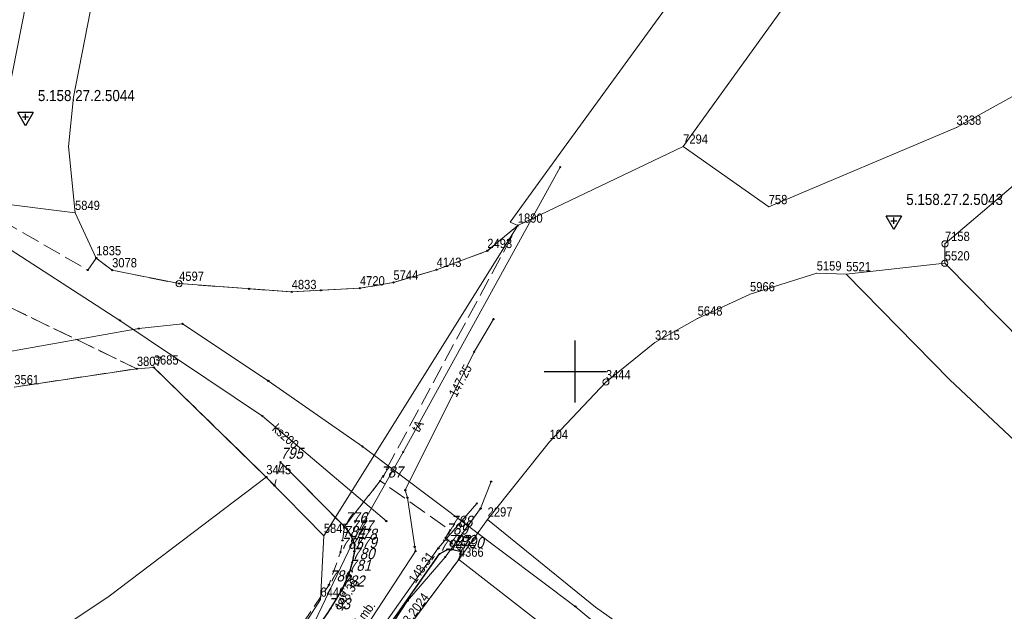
# Model space of a CAD drawing. Header units: metres. Extents: x 5551907 to 5556416, y 5709283 to 5712755.
# Tile 91 of 100: x 5554655 to 5554735, y 5710681 to 5710728. Entities that reach past the tile are written whole.
import ezdxf
from ezdxf.enums import TextEntityAlignment as Align

# ---------------------------------------------------------------- set-up
doc = ezdxf.new("R2010")
doc.units = ezdxf.units.M
for name, pattern in [('1.0_0.5', [1.5, 1, -0.5]), ('1.5_0.5', [2, 1.5, -0.5]), ('219-500', [0])]:
    doc.linetypes.add(name, pattern=pattern)
doc.layers.get('0').update_dxf_attribs({"color": 2, "lineweight": 5})
doc.styles.get("Standard").update_dxf_attribs({"font": 'Working1250', "width": 0.75})

# ---------------------------------------------------------------- blocks, each defined once
blk = doc.blocks.new('203')
at = {"linetype": 'Continuous', "lineweight": 0}
h = blk.add_hatch(color=0, dxfattribs=at)
edge = h.paths.add_edge_path()
edge.add_arc((0, 0), 0.045, 0, 360)
blk = doc.blocks.new('202')
at = {"color": 0, "linetype": 'Continuous', "lineweight": 0}
blk.add_circle((0, 0), 0.25, dxfattribs=at)
blk = doc.blocks.new('PW01')
at = {"linetype": 'Continuous', "lineweight": 13}
h = blk.add_hatch(color=0, dxfattribs=at)
edge = h.paths.add_edge_path()
edge.add_arc((0, 0), 0.045, 0, 360)
blk = doc.blocks.new('PIKIETAW1891')
at = {"color": 0}
blk.add_circle((0, 0), 0.045, dxfattribs=at)
blk = doc.blocks.new('OSSH')
at = {"color": 0}
for p, q in [((0, -0.721), (-0.624, 0.362)), ((0.626, 0.362), (-0.624, 0.362)), ((-0.25, 0), (0.25, 0)), ((0.626, 0.362), (0, -0.721)), ((0, -0.25), (0, 0.25))]:
    blk.add_line(p, q, dxfattribs=at)
blk = doc.blocks.new('RAMKA500K')
at = {"color": 0}
for p, q in [((300, 197.5), (300, 202.5)), ((297.5, 200), (302.5, 200))]:
    blk.add_line(p, q, dxfattribs=at)

msp = doc.modelspace()

# ---------------------------------------------------------------- linework, layer by layer
at = {"layer": '218-kontur użytku gruntowego', "color": 3, "linetype": 'CONTINUOUS', "lineweight": 18, "flags": 128}
for points in [[(5554659.42, 5710722.17), (5554665.17, 5710751.6)], [(5554708.73, 5710718.19), (5554728.1, 5710745.09)], [(5554712.86, 5710737), (5554699.04, 5710718.02)], [(5554656.34, 5710733.52), (5554653.39, 5710718.74)], [(5554742.52, 5710726.19), (5554730.83, 5710719.72)], [(5554659.02, 5710718.2), (5554659.42, 5710722.17)], [(5554730.83, 5710719.72), (5554715.65, 5710713.3)], [(5554659.55, 5710712.83), (5554659.02, 5710718.2)], [(5554699.04, 5710718.02), (5554696.78, 5710714.9)], [(5554715.65, 5710713.3), (5554708.73, 5710718.19)], [(5554729.9, 5710710.32), (5554736.53, 5710715.95)], [(5554696.78, 5710714.9), (5554694.73, 5710712.08)], [(5554661.27, 5710709.17), (5554659.55, 5710712.83)], [(5554694.73, 5710712.08), (5554695.36, 5710711.8)], [(5554695.36, 5710711.8), (5554692.89, 5710709.75)], [(5554729.89, 5710708.75), (5554729.9, 5710710.32)], [(5554692.89, 5710709.75), (5554688.79, 5710708.23)], [(5554662.55, 5710708.19), (5554661.27, 5710709.17)], [(5554740.67, 5710697.84), (5554729.89, 5710708.75)], [(5554667.97, 5710707.1), (5554662.55, 5710708.19)], [(5554688.79, 5710708.23), (5554685.3, 5710707.19)], [(5554714.14, 5710706.25), (5554719.53, 5710707.94)], [(5554719.53, 5710707.94), (5554721.91, 5710707.87)], [(5554685.3, 5710707.19), (5554682.59, 5710706.73)], [(5554721.91, 5710707.87), (5554730.3, 5710699.32)], [(5554677.07, 5710706.43), (5554667.97, 5710707.1)], [(5554682.59, 5710706.73), (5554677.07, 5710706.43)], [(5554709.9, 5710704.29), (5554714.14, 5710706.25)], [(5554706.45, 5710702.34), (5554709.9, 5710704.29)], [(5554702.48, 5710699.14), (5554706.45, 5710702.34)], [(5554664.55, 5710700.22), (5554654.64, 5710698.74)], [(5554654.64, 5710698.74), (5554664.55, 5710700.22)], [(5554665.92, 5710700.33), (5554664.55, 5710700.22)], [(5554664.55, 5710700.22), (5554665.92, 5710700.33)], [(5554675.02, 5710691.46), (5554665.92, 5710700.33)], [(5554665.92, 5710700.33), (5554675.02, 5710691.46)], [(5554730.3, 5710699.32), (5554735.56, 5710694.4)], [(5554697.92, 5710694.31), (5554702.48, 5710699.14)], [(5554692.92, 5710688.04), (5554697.92, 5710694.31)], [(5554662.31, 5710681.83), (5554675.02, 5710691.46)], [(5554675.02, 5710691.46), (5554679.67, 5710686.71)], [(5554701.64, 5710680.95), (5554692.92, 5710688.04)], [(5554679.67, 5710686.71), (5554679.4, 5710681.56)], [(5554690.59, 5710684.79), (5554682.26, 5710673.66)], [(5554682.26, 5710673.66), (5554690.59, 5710684.79)], [(5554697.53, 5710679.4), (5554690.59, 5710684.79)], [(5554690.59, 5710684.79), (5554697.53, 5710679.4)], [(5554659.46, 5710679.92), (5554662.31, 5710681.83)], [(5554679.4, 5710681.56), (5554671.26, 5710668.86)], [(5554708.08, 5710676.39), (5554701.64, 5710680.95)]]:
    msp.add_lwpolyline(points, dxfattribs=at)
at = {"layer": '219-działka ewidencyjna', "color": 7, "linetype": '219-500', "lineweight": 18, "flags": 128}
for points in [[(5554742.52, 5710726.19), (5554730.83, 5710719.72)], [(5554730.83, 5710719.72), (5554715.65, 5710713.3)], [(5554708.73, 5710718.19), (5554695.36, 5710711.8)], [(5554708.73, 5710718.19), (5554715.65, 5710713.3)], [(5554736.53, 5710715.95), (5554729.9, 5710710.32)], [(5554652.44, 5710713.72), (5554659.55, 5710712.83)], [(5554659.55, 5710712.83), (5554661.27, 5710709.17)], [(5554695.36, 5710711.8), (5554679.67, 5710686.71)], [(5554695.36, 5710711.8), (5554692.89, 5710709.75)], [(5554729.9, 5710710.32), (5554729.89, 5710708.75)], [(5554692.89, 5710709.75), (5554688.79, 5710708.23)], [(5554661.27, 5710709.17), (5554662.55, 5710708.19)], [(5554729.89, 5710708.75), (5554721.91, 5710707.87)], [(5554662.55, 5710708.19), (5554667.97, 5710707.1)], [(5554688.79, 5710708.23), (5554685.3, 5710707.19)], [(5554719.53, 5710707.94), (5554714.14, 5710706.25)], [(5554719.53, 5710707.94), (5554721.91, 5710707.87)], [(5554685.3, 5710707.19), (5554682.59, 5710706.73)], [(5554667.97, 5710707.1), (5554677.07, 5710706.43)], [(5554682.59, 5710706.73), (5554677.07, 5710706.43)], [(5554714.14, 5710706.25), (5554709.9, 5710704.29)], [(5554709.9, 5710704.29), (5554706.45, 5710702.34)], [(5554706.45, 5710702.34), (5554702.48, 5710699.14)], [(5554664.55, 5710700.22), (5554654.64, 5710698.74)], [(5554665.92, 5710700.33), (5554664.55, 5710700.22)], [(5554665.92, 5710700.33), (5554675.02, 5710691.46)], [(5554702.48, 5710699.14), (5554697.92, 5710694.31)], [(5554697.92, 5710694.31), (5554692.92, 5710688.04)], [(5554675.02, 5710691.46), (5554679.67, 5710686.71)], [(5554692.92, 5710688.04), (5554690.59, 5710684.79)], [(5554679.67, 5710686.71), (5554679.4, 5710681.56)], [(5554690.59, 5710684.79), (5554682.26, 5710673.66)], [(5554679.4, 5710681.56), (5554671.26, 5710668.86)]]:
    msp.add_lwpolyline(points, dxfattribs=at)
at = {"layer": 'chodnik', "color": 7, "linetype": '1.0_0.5', "lineweight": 18, "flags": 128}
for points in [[(5554681.33, 5710687.45), (5554681.18, 5710686.34), (5554681.02, 5710685.39), (5554680.09, 5710682.75), (5554675.46, 5710675.94), (5554670.7, 5710669.18), (5554671.26, 5710668.86), (5554669.33, 5710665.99), (5554659.5, 5710654.76), (5554651.59, 5710646.54), (5554645.15, 5710639.72), (5554638.05, 5710629.7), (5554638.29, 5710629.45), (5554638.66, 5710629.24), (5554644.67, 5710637.21), (5554646.25, 5710639.28), (5554647.7, 5710641.01), (5554649.28, 5710642.82), (5554651.38, 5710645.06), (5554660.98, 5710654.87), (5554662.96, 5710657), (5554665.06, 5710659.57), (5554666.99, 5710661.97), (5554671.59, 5710668.46), (5554679.99, 5710680.5), (5554681.13, 5710682.33), (5554681.69, 5710683.61), (5554681.96, 5710684.55), (5554682.14, 5710685.45), (5554682.13, 5710686.12), (5554681.82, 5710686.79)], [(5554643.73, 5710629.27), (5554650.41, 5710637.58), (5554656.44, 5710643.09), (5554663.72, 5710649.63), (5554665.13, 5710651.2), (5554670.15, 5710657.4), (5554679.22, 5710669.45), (5554682.26, 5710673.66), (5554690.59, 5710684.79), (5554690.78, 5710685.44), (5554690.1, 5710685.61), (5554689.66, 5710685.61), (5554689.03, 5710685.24), (5554675.5, 5710665.97), (5554670.48, 5710659.08), (5554668.97, 5710657.09), (5554666.73, 5710654.39), (5554664.67, 5710652.08), (5554663.1, 5710650.39), (5554661.29, 5710648.63), (5554653.19, 5710641.36), (5554651.55, 5710639.8), (5554650.3, 5710638.47), (5554649.06, 5710636.99), (5554642.85, 5710629.44)]]:
    msp.add_lwpolyline(points, close=True, dxfattribs=at)
at = {"layer": 'jezdnia', "color": 7, "linetype": '1.5_0.5', "lineweight": 18, "flags": 128}
for points in [[(5554675.02, 5710691.46), (5554675.69, 5710690.76), (5554676.17, 5710692.67), (5554681.33, 5710687.45), (5554684.23, 5710691.15), (5554695.36, 5710711.8), (5554692.89, 5710709.75), (5554688.79, 5710708.23), (5554685.3, 5710707.19), (5554682.59, 5710706.73), (5554679.42, 5710706.56), (5554677.07, 5710706.43), (5554673.62, 5710706.68), (5554667.97, 5710707.1), (5554662.55, 5710708.19), (5554661.27, 5710709.17), (5554660.58, 5710708.2), (5554651.86, 5710713.22), (5554606.31, 5710734.23), (5554593.33, 5710740.52), (5554591.11, 5710741.96), (5554589.92, 5710742.92), (5554588.72, 5710744.51), (5554587.89, 5710746.28), (5554587.57, 5710747.72), (5554587.63, 5710749.73), (5554580.33, 5710733.32), (5554581.99, 5710734.46), (5554583.51, 5710735.12), (5554585.51, 5710735.55), (5554587.49, 5710735.68), (5554589.5, 5710735.63), (5554591.16, 5710735.36), (5554594.08, 5710733.87), (5554613.33, 5710725.05), (5554619.91, 5710722.39), (5554634.14, 5710716), (5554641.45, 5710712.65), (5554642.78, 5710711.9), (5554643.26, 5710710.31), (5554644.98, 5710710.14), (5554646.64, 5710709.95), (5554647.53, 5710709.5), (5554649.01, 5710707.74), (5554664.55, 5710700.22), (5554665.92, 5710700.33)], [(5554574.9, 5710691.73), (5554574.49, 5710685.2), (5554581.02, 5710687.26), (5554584.12, 5710687.95), (5554588.03, 5710688.85), (5554591.59, 5710689.57), (5554597.32, 5710690.67), (5554602.82, 5710691.6), (5554606.84, 5710692.32), (5554619.9, 5710694.62), (5554633.25, 5710695.38), (5554642.9, 5710696.95), (5554654.64, 5710698.74), (5554664.55, 5710700.22), (5554649.01, 5710707.74), (5554649.17, 5710704.6), (5554648.49, 5710703.32), (5554647.71, 5710702.88), (5554644.63, 5710702), (5554624.99, 5710699.02), (5554616.99, 5710697.72), (5554610.71, 5710696.81), (5554598.18, 5710694.84), (5554582.56, 5710692.34), (5554574.89, 5710691.25)], [(5554684.23, 5710691.15), (5554681.33, 5710687.45), (5554681.82, 5710686.79), (5554682.13, 5710686.12), (5554682.14, 5710685.45), (5554681.96, 5710684.55), (5554681.69, 5710683.61), (5554681.13, 5710682.33), (5554679.99, 5710680.5), (5554671.59, 5710668.46), (5554666.99, 5710661.97), (5554665.06, 5710659.57), (5554662.96, 5710657), (5554660.98, 5710654.87), (5554651.38, 5710645.06), (5554649.28, 5710642.82), (5554647.7, 5710641.01), (5554646.25, 5710639.28), (5554644.67, 5710637.21), (5554638.66, 5710629.24), (5554642.85, 5710629.44), (5554649.06, 5710636.99), (5554650.3, 5710638.47), (5554651.55, 5710639.8), (5554653.19, 5710641.36), (5554661.29, 5710648.63), (5554663.1, 5710650.39), (5554664.67, 5710652.08), (5554666.73, 5710654.39), (5554668.97, 5710657.09), (5554670.48, 5710659.08), (5554675.5, 5710665.97), (5554689.03, 5710685.24), (5554689.66, 5710685.61), (5554690.1, 5710685.61), (5554690.78, 5710685.44), (5554689.51, 5710686.54), (5554689.88, 5710687.16)]]:
    msp.add_lwpolyline(points, close=True, dxfattribs=at)
at = {"layer": 'krawężnik', "color": 7, "linetype": 'CONTINUOUS', "lineweight": 25, "flags": 128}
for points in [[(5554676.17, 5710692.67), (5554681.33, 5710687.45), (5554681.82, 5710686.79), (5554682.13, 5710686.12), (5554682.14, 5710685.45), (5554681.96, 5710684.55), (5554681.69, 5710683.61), (5554681.13, 5710682.33), (5554679.99, 5710680.5), (5554671.59, 5710668.46), (5554666.99, 5710661.97), (5554665.06, 5710659.57), (5554662.96, 5710657), (5554660.98, 5710654.87), (5554651.38, 5710645.06), (5554649.28, 5710642.82), (5554647.7, 5710641.01), (5554646.25, 5710639.28), (5554644.67, 5710637.21), (5554638.66, 5710629.24)], [(5554642.85, 5710629.44), (5554649.06, 5710636.99), (5554650.3, 5710638.47), (5554651.55, 5710639.8), (5554653.19, 5710641.36), (5554661.29, 5710648.63), (5554663.1, 5710650.39), (5554664.67, 5710652.08), (5554666.73, 5710654.39), (5554668.97, 5710657.09), (5554670.48, 5710659.08), (5554675.5, 5710665.97), (5554689.03, 5710685.24), (5554689.66, 5710685.61), (5554690.1, 5710685.61), (5554690.78, 5710685.44), (5554690.59, 5710684.79)]]:
    msp.add_lwpolyline(points, dxfattribs=at)
at = {"layer": 'przewód elektroenergetyczny podziemny', "color": 1, "linetype": 'CONTINUOUS', "lineweight": 18, "flags": 128}
msp.add_lwpolyline([(5554626.45, 5710608.7), (5554634.49, 5710618.41), (5554647.55, 5710634.96), (5554650.52, 5710638.28), (5554664.05, 5710651.19), (5554670.4, 5710658.52), (5554681.05, 5710673.24), (5554686.45, 5710681.46), (5554689.48, 5710684.99), (5554692.35, 5710688.92), (5554693.2, 5710691.09)], dxfattribs=at)
at = {"layer": 'przewód gazowy', "color": 40, "linetype": 'CONTINUOUS', "lineweight": 18, "flags": 128}
msp.add_lwpolyline([(5554618.12, 5710612.87), (5554619.42, 5710610.67), (5554619.95, 5710610.98), (5554621.25, 5710611.82), (5554621.67, 5710612.03), (5554625.13, 5710611.94), (5554627.91, 5710612.4), (5554632.18, 5710617.28), (5554645.04, 5710634.19), (5554648.98, 5710639.08), (5554651.74, 5710641.97), (5554660.82, 5710650.92), (5554666.86, 5710657.16), (5554671.78, 5710662.79), (5554675.59, 5710667.88), (5554687.08, 5710685.48), (5554687.02, 5710685.82), (5554686.44, 5710689.79), (5554686.26, 5710690.4), (5554691.83, 5710701.59), (5554693.39, 5710704.24)], dxfattribs=at)
at = {"layer": 'przewód kanalizacyjny', "color": 34, "linetype": 'CONTINUOUS', "lineweight": 18, "flags": 128}
for points in [[(5554684.73, 5710687.89), (5554674.71, 5710696.38), (5554663.18, 5710704.13), (5554652.81, 5710710.81), (5554636.55, 5710719.56), (5554611.5, 5710731.11), (5554600.64, 5710736.44), (5554580.43, 5710746.37)], [(5554567.54, 5710688.19), (5554589.87, 5710691.33), (5554593.01, 5710691.84), (5554603.18, 5710693.5), (5554605.39, 5710693.9), (5554612.64, 5710695.04), (5554621.39, 5710696.47), (5554635.01, 5710698.49), (5554640.38, 5710699.48), (5554653.98, 5710701.55), (5554654.86, 5710701.73), (5554664.71, 5710703.46), (5554668.24, 5710703.85), (5554675.18, 5710699.24), (5554682.8, 5710693.93), (5554700.01, 5710681), (5554707.79, 5710674.54), (5554709.34, 5710673.27), (5554715.77, 5710668.46), (5554720.71, 5710665.84)], [(5554692.04, 5710689.33), (5554688.93, 5710685.7), (5554674.34, 5710665.11), (5554672.29, 5710662.41), (5554663.72, 5710652.81), (5554657.19, 5710645.5), (5554647.25, 5710635.52), (5554646.63, 5710634.72), (5554634.9, 5710619.78), (5554628.02, 5710611.3), (5554624.27, 5710608.99)]]:
    msp.add_lwpolyline(points, dxfattribs=at)
at = {"layer": 'przewód telekomunikacyjny podziemny', "color": 30, "linetype": 'CONTINUOUS', "lineweight": 18, "flags": 128}
msp.add_lwpolyline([(5554698.78, 5710716.52), (5554686.09, 5710693.48), (5554682.24, 5710686.66), (5554677.99, 5710677.81), (5554669.94, 5710666.15), (5554660.22, 5710654.17), (5554649.71, 5710643.39), (5554633.11, 5710621.71), (5554622.85, 5710607.73)], dxfattribs=at)

# ---------------------------------------------------------------- block references
at = {"layer": '202-punkt graniczny', "color": 7, "linetype": 'CONTINUOUS', "lineweight": 18}
for p in [(5554729.9, 5710710.32), (5554729.89, 5710708.75), (5554667.97, 5710707.1), (5554702.48, 5710699.14)]:
    msp.add_blockref('202', p, dxfattribs=at)
at = {"layer": '203-punkt graniczny', "color": 7, "linetype": 'CONTINUOUS', "lineweight": 18}
for p in [(5554730.83, 5710719.72), (5554708.73, 5710718.19), (5554659.55, 5710712.83), (5554715.65, 5710713.3), (5554695.36, 5710711.8), (5554692.89, 5710709.75), (5554661.27, 5710709.17), (5554662.55, 5710708.19), (5554688.79, 5710708.23), (5554719.53, 5710707.94), (5554685.3, 5710707.19), (5554721.91, 5710707.87), (5554677.07, 5710706.43), (5554682.59, 5710706.73), (5554714.14, 5710706.25), (5554709.9, 5710704.29), (5554706.45, 5710702.34), (5554664.55, 5710700.22), (5554665.92, 5710700.33), (5554697.92, 5710694.31), (5554675.02, 5710691.46), (5554692.92, 5710688.04), (5554679.67, 5710686.71), (5554690.59, 5710684.79), (5554679.4, 5710681.56)]:
    msp.add_blockref('203', p, dxfattribs=at)
at = {"layer": 'pikieta sztuczna', "color": 7, "linetype": 'CONTINUOUS', "lineweight": 13}
for p in [(5554689.03, 5710685.24), (5554681.69, 5710683.61)]:
    msp.add_blockref('PW01', p, dxfattribs=at)
at = {"layer": 'Punkt roboczy BDOT GESUT K1', "color": 6, "linetype": 'CONTINUOUS', "lineweight": 18}
for p in [(5554698.78, 5710716.52), (5554695.36, 5710711.8), (5554692.89, 5710709.75), (5554661.27, 5710709.17), (5554660.58, 5710708.2), (5554662.55, 5710708.19), (5554688.79, 5710708.23), (5554667.97, 5710707.1), (5554685.3, 5710707.19), (5554673.62, 5710706.68), (5554677.07, 5710706.43), (5554679.42, 5710706.56), (5554682.59, 5710706.73), (5554663.18, 5710704.13), (5554693.39, 5710704.24), (5554664.71, 5710703.46), (5554668.24, 5710703.85), (5554691.83, 5710701.59), (5554691.83, 5710701.59), (5554664.55, 5710700.22), (5554664.55, 5710700.22), (5554665.92, 5710700.33), (5554675.18, 5710699.24), (5554674.71, 5710696.38), (5554682.8, 5710693.93), (5554686.09, 5710693.48), (5554676.17, 5710692.67), (5554676.17, 5710692.67), (5554675.02, 5710691.46), (5554675.69, 5710690.76), (5554684.23, 5710691.15), (5554684.23, 5710691.15), (5554686.26, 5710690.4), (5554693.2, 5710691.09), (5554686.44, 5710689.79), (5554692.04, 5710689.33), (5554692.35, 5710688.92), (5554681.33, 5710687.45), (5554681.33, 5710687.45), (5554681.33, 5710687.45), (5554681.33, 5710687.45), (5554684.73, 5710687.89), (5554681.82, 5710686.79), (5554681.82, 5710686.79), (5554681.82, 5710686.79), (5554682.24, 5710686.66), (5554689.51, 5710686.54), (5554689.88, 5710687.16), (5554681.18, 5710686.34), (5554682.13, 5710686.12), (5554682.13, 5710686.12), (5554682.13, 5710686.12), (5554687.02, 5710685.82), (5554688.93, 5710685.7), (5554689.66, 5710685.61), (5554689.66, 5710685.61), (5554689.66, 5710685.61), (5554690.1, 5710685.61), (5554690.1, 5710685.61), (5554690.1, 5710685.61), (5554681.02, 5710685.39), (5554682.14, 5710685.45), (5554682.14, 5710685.45), (5554682.14, 5710685.45), (5554687.08, 5710685.48), (5554689.03, 5710685.24), (5554689.03, 5710685.24), (5554689.03, 5710685.24), (5554689.03, 5710685.24), (5554689.48, 5710684.99), (5554690.59, 5710684.79), (5554690.59, 5710684.79), (5554690.78, 5710685.44), (5554690.78, 5710685.44), (5554690.78, 5710685.44), (5554681.96, 5710684.55), (5554681.96, 5710684.55), (5554681.96, 5710684.55), (5554681.69, 5710683.61), (5554681.69, 5710683.61), (5554681.69, 5710683.61), (5554681.69, 5710683.61), (5554680.09, 5710682.75), (5554681.13, 5710682.33), (5554681.13, 5710682.33), (5554681.13, 5710682.33), (5554686.45, 5710681.46), (5554700.01, 5710681)]:
    msp.add_blockref('PIKIETAW1891', p, dxfattribs=at)
at = {"layer": 'rzedna', "color": 40, "linetype": 'CONTINUOUS', "lineweight": 18}
msp.add_blockref('PW01', (5554691.83, 5710701.59), dxfattribs=at)
at = {"layer": 'Szczegółowa osnowa geodezyjna wysokościowa', "color": 7, "linetype": 'CONTINUOUS', "lineweight": 18}
for p in [(5554655.55, 5710720.59), (5554725.77, 5710712.19)]:
    msp.add_blockref('OSSH', p, dxfattribs=at)
at = {"layer": 'Wstawianie ramki sekcyjnej z opisem', "color": 7, "linetype": 'CONTINUOUS', "lineweight": 13}
msp.add_blockref('RAMKA500K', (5554400, 5710500), dxfattribs=at)
msp.add_blockref('RAMKA500K', (5554400, 5710500), dxfattribs=at)
msp.add_blockref('RAMKA500K', (5554400, 5710500), dxfattribs=at)
msp.add_blockref('RAMKA500K', (5554400, 5710500), dxfattribs=at)

# ---------------------------------------------------------------- texts
at = {"layer": '202-punkt graniczny-Atr103', "color": 7, "width": 0.9}
for s, p in [('7158', (5554729.9, 5710710.32)), ('7158', (5554729.9, 5710710.32)), ('5520', (5554729.89, 5710708.75)), ('5520', (5554729.89, 5710708.75)), ('4597', (5554667.97, 5710707.1)), ('4597', (5554667.97, 5710707.1)), ('3444', (5554702.48, 5710699.14)), ('3444', (5554702.48, 5710699.14))]:
    msp.add_text(s, height=0.75, dxfattribs=at).set_placement(p, align=Align.BOTTOM_LEFT)
at = {"layer": '203-punkt graniczny-Atr103', "color": 7, "width": 0.9}
for s, p in [('3338', (5554730.83, 5710719.72)), ('3338', (5554730.83, 5710719.72)), ('7294', (5554708.73, 5710718.19)), ('7294', (5554708.73, 5710718.19)), ('758', (5554715.65, 5710713.3)), ('758', (5554715.65, 5710713.3)), ('5849', (5554659.55, 5710712.83)), ('5849', (5554659.55, 5710712.83)), ('1890', (5554695.36, 5710711.8)), ('1890', (5554695.36, 5710711.8)), ('2493', (5554692.89, 5710709.75)), ('2493', (5554692.89, 5710709.75)), ('1835', (5554661.27, 5710709.17)), ('1835', (5554661.27, 5710709.17)), ('3078', (5554662.55, 5710708.19)), ('3078', (5554662.55, 5710708.19)), ('4143', (5554688.79, 5710708.23)), ('4143', (5554688.79, 5710708.23)), ('5159', (5554719.53, 5710707.94)), ('5159', (5554719.53, 5710707.94)), ('5521', (5554721.91, 5710707.87)), ('5521', (5554721.91, 5710707.87)), ('5744', (5554685.3, 5710707.19)), ('5744', (5554685.3, 5710707.19)), ('4833', (5554677.07, 5710706.43)), ('4833', (5554677.07, 5710706.43)), ('4720', (5554682.59, 5710706.73)), ('4720', (5554682.59, 5710706.73)), ('5966', (5554714.14, 5710706.25)), ('5966', (5554714.14, 5710706.25)), ('5648', (5554709.9, 5710704.29)), ('5648', (5554709.9, 5710704.29)), ('3215', (5554706.45, 5710702.34)), ('3215', (5554706.45, 5710702.34)), ('3807', (5554664.55, 5710700.22)), ('3807', (5554664.55, 5710700.22)), ('3685', (5554665.92, 5710700.33)), ('3685', (5554665.92, 5710700.33)), ('3561', (5554654.64, 5710698.74)), ('3561', (5554654.64, 5710698.74)), ('104', (5554697.92, 5710694.31)), ('104', (5554697.92, 5710694.31)), ('3445', (5554675.02, 5710691.46)), ('3445', (5554675.02, 5710691.46)), ('2297', (5554692.92, 5710688.04)), ('2297', (5554692.92, 5710688.04)), ('5845', (5554679.67, 5710686.71)), ('5845', (5554679.67, 5710686.71)), ('4366', (5554690.59, 5710684.79)), ('4366', (5554690.59, 5710684.79)), ('6446', (5554679.4, 5710681.56)), ('6446', (5554679.4, 5710681.56))]:
    msp.add_text(s, height=0.75, dxfattribs=at).set_placement(p, align=Align.BOTTOM_LEFT)
at = {"layer": 'jezdnia-Atr17', "color": 7, "width": 0.9}
msp.add_text('j.mb.', height=0.75, rotation=54.926, dxfattribs=at).set_placement((5554682.76, 5710679.48))
at = {"layer": 'pikieta sztuczna-Atr2', "color": 7, "width": 0.9}
for s, rotation, p in [('148.31', 54.926, (5554687.08, 5710682.81)), ('148.38', 58.079, (5554681.12, 5710680.59))]:
    msp.add_text(s, height=0.75, rotation=rotation, dxfattribs=at).set_placement(p)
at = {"layer": 'przewód kanalizacyjny-Atr1', "color": 34, "width": 0.9}
msp.add_text('ks200', height=0.75, rotation=-41.576, dxfattribs=at).set_placement((5554675.68, 5710695.55), align=Align.MIDDLE_LEFT)
at = {"layer": 'przewód telekomunikacyjny podziemny - ob. projektowany-Atr1', "color": 30, "width": 0.9}
msp.add_text('proj. t DG.GiK.6630.1.48.2024', height=0.75, rotation=53.774, dxfattribs=at).set_placement((5554680.75, 5710672.16), align=Align.MIDDLE_LEFT)
at = {"layer": 'przewód telekomunikacyjny podziemny-Atr1', "color": 30, "width": 0.9}
msp.add_text('tA', height=0.75, rotation=59.828, dxfattribs=at).set_placement((5554687.04, 5710695.21), align=Align.MIDDLE_LEFT)
at = {"layer": 'Punkt roboczy BDOT GESUT K1-Atr103', "color": 6, "oblique": 15, "width": 0.9}
for s, p in [('795', (5554676.17, 5710692.67)), ('795', (5554676.17, 5710692.67)), ('787', (5554684.23, 5710691.15)), ('787', (5554684.23, 5710691.15)), ('776', (5554681.33, 5710687.45)), ('776', (5554681.33, 5710687.45)), ('776', (5554681.33, 5710687.45)), ('776', (5554681.33, 5710687.45)), ('788', (5554689.88, 5710687.16)), ('784', (5554681.18, 5710686.34)), ('777', (5554681.82, 5710686.79)), ('777', (5554681.82, 5710686.79)), ('777', (5554681.82, 5710686.79)), ('778', (5554682.13, 5710686.12)), ('778', (5554682.13, 5710686.12)), ('778', (5554682.13, 5710686.12)), ('789', (5554689.51, 5710686.54)), ('785', (5554681.02, 5710685.39)), ('779', (5554682.14, 5710685.45)), ('779', (5554682.14, 5710685.45)), ('779', (5554682.14, 5710685.45)), ('794', (5554689.03, 5710685.24)), ('794', (5554689.03, 5710685.24)), ('794', (5554689.03, 5710685.24)), ('794', (5554689.03, 5710685.24)), ('793', (5554689.66, 5710685.61)), ('793', (5554689.66, 5710685.61)), ('793', (5554689.66, 5710685.61)), ('792', (5554690.1, 5710685.61)), ('792', (5554690.1, 5710685.61)), ('792', (5554690.1, 5710685.61)), ('790', (5554690.78, 5710685.44)), ('790', (5554690.78, 5710685.44)), ('790', (5554690.78, 5710685.44)), ('780', (5554681.96, 5710684.55)), ('780', (5554681.96, 5710684.55)), ('780', (5554681.96, 5710684.55)), ('781', (5554681.69, 5710683.61)), ('781', (5554681.69, 5710683.61)), ('781', (5554681.69, 5710683.61)), ('781', (5554681.69, 5710683.61)), ('786', (5554680.09, 5710682.75)), ('782', (5554681.13, 5710682.33)), ('782', (5554681.13, 5710682.33)), ('782', (5554681.13, 5710682.33)), ('783', (5554679.99, 5710680.5)), ('783', (5554679.99, 5710680.5)), ('783', (5554679.99, 5710680.5))]:
    msp.add_text(s, height=0.9, dxfattribs=at).set_placement(p, align=Align.BOTTOM_LEFT)
at = {"layer": 'rzedna-Atr2', "color": 40, "width": 0.9}
msp.add_text('147.25', height=0.75, rotation=62.205, dxfattribs=at).set_placement((5554690.06, 5710698.03), align=Align.MIDDLE_LEFT)
at = {"layer": 'Szczegółowa osnowa geodezyjna wysokościowa-Atr103', "color": 7, "width": 0.9}
for s, p in [('5.158.27.2.5044', (5554656.55, 5710721.59)), ('5.158.27.2.5043', (5554726.77, 5710713.19))]:
    msp.add_text(s, height=0.9, dxfattribs=at).set_placement(p, align=Align.BOTTOM_LEFT)

doc.saveas('drawing.dxf')
